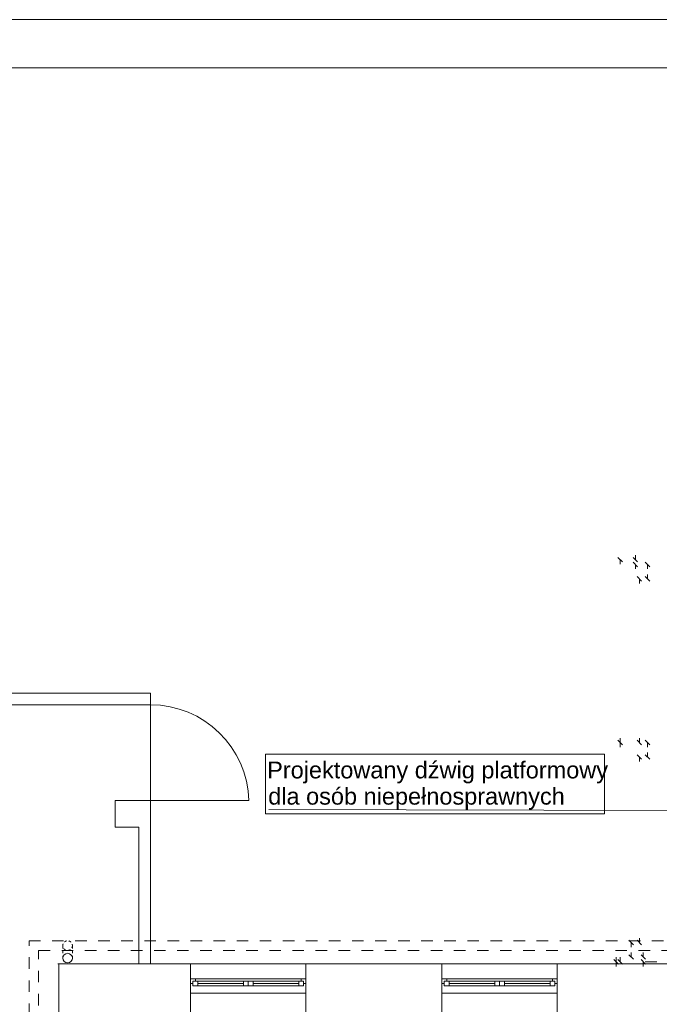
# Model space of a CAD drawing. Header units: millimetres. Extents: x 204754 to 499005, y -178579 to -103222.
# Tile 26 of 178: x 212340 to 218993, y -126861 to -116615. Entities that reach past the tile are written whole.
import ezdxf

# ---------------------------------------------------------------- set-up
doc = ezdxf.new("R2010")
doc.units = ezdxf.units.MM
doc.header["$MEASUREMENT"] = 0
doc.linetypes.add('2', pattern=[50, 25, -25])
doc.linetypes.add('Przerywana', pattern=[240, 120, -120])
doc.layers.get('0').update_dxf_attribs({"color": 252, "lineweight": 5})
for name, color, linetype, lineweight in [('830-G Teksty Etykiety_Nr_pióra__41', 252, 'Continuous', 5), ('830-G Teksty Etykiety_Nr_pióra__64', 252, 'Continuous', 5), ('Nowe_! Tabelka_Nr_pióra__19', 252, 'Continuous', 5), ('Nowe_! Tabelka_Nr_pióra__7', 252, 'Continuous', 5), ('Nowe_220-A Ściany_Nr_pióra__112', 252, 'Continuous', 5), ('Nowe_820-G Rysunki Obrazki_Nr_pióra__103', 252, 'Continuous', 5), ('Nowe_Nowe_220(1)-A Ściany zewnętrzne_Nr_pióra__103', 252, 'Continuous', 5), ('Nowe_Nowe_220(1)-A Ściany zewnętrzne_Nr_pióra__3', 252, 'Continuous', 5), ('Nowe_Nowe_220(1)-A Ściany zewnętrzne_Nr_pióra__57', 252, 'Continuous', 5), ('Nowe_Okna ARCHICADa_Nr_pióra__112', 252, 'Continuous', 5), ('Nowe_Okna ARCHICADa_Nr_pióra__23', 252, 'Continuous', 5), ('Nowe_Okna ARCHICADa_Nr_pióra__3', 252, 'Continuous', 5)]:
    doc.layers.add(name, color=color, linetype=linetype, lineweight=lineweight)
doc.styles.add('GENERATED_STYLE_1', font='arial.ttf')

# ---------------------------------------------------------------- blocks, each defined once
blk = doc.blocks.new('podkład 20251118')
at = {"color": 252, "linetype": 'Continuous', "lineweight": 5}
for p, q in [((218610, -122258), (218563, -122210)), ((218720, -122210), (218768, -122258)), ((218744, -122234), (218744, -122186)), ((218586, -122234), (218586, -122281)), ((218768, -122308), (218720, -122260)), ((218744, -122284), (218744, -122331)), ((218894, -122308), (218846, -122260)), ((218870, -122284), (218870, -122331)), ((218809, -122458), (218762, -122410)), ((218846, -122410), (218894, -122458)), ((218870, -122434), (218870, -122387)), ((218786, -122434), (218786, -122482)), ((218610, -124161), (218563, -124114)), ((218563, -124114), (218610, -124161)), ((218586, -124138), (218586, -124090)), ((218586, -124138), (218586, -124185)), ((218762, -124114), (218809, -124161)), ((218786, -124138), (218786, -124090)), ((218894, -124161), (218846, -124114)), ((218870, -124138), (218870, -124185)), ((218809, -124311), (218762, -124264)), ((218846, -124264), (218894, -124311)), ((218870, -124288), (218870, -124240)), ((218786, -124288), (218786, -124335)), ((218725, -126242), (218678, -126195)), ((218702, -126218), (218702, -126266)), ((218762, -126195), (218809, -126242)), ((218786, -126218), (218786, -126171)), ((218702, -126368), (218702, -126321)), ((218827, -126368), (218827, -126321)), ((218569, -126442), (218522, -126395)), ((218522, -126395), (218569, -126442)), ((218569, -126442), (218522, -126395)), ((218522, -126395), (218569, -126442)), ((218546, -126418), (218546, -126371)), ((218546, -126418), (218546, -126371)), ((218546, -126418), (218546, -126466)), ((218546, -126418), (218546, -126466)), ((218563, -126395), (218610, -126442)), ((218586, -126418), (218586, -126371)), ((218678, -126345), (218725, -126392)), ((218804, -126345), (218851, -126392)), ((218851, -126442), (218804, -126395)), ((218827, -126418), (218827, -126466))]:
    blk.add_line(p, q, dxfattribs=at)
at = {"color": 252, "lineweight": 5}
for p, q in [((214897, -124258), (218422, -124258)), ((214897, -124880), (214897, -124258)), ((218422, -124258), (218422, -124880)), ((218422, -124880), (214897, -124880))]:
    blk.add_line(p, q, dxfattribs=at)
at = {"layer": '830-G Teksty Etykiety_Nr_pióra__64', "color": 252, "linetype": 'Continuous', "lineweight": 5}
blk.add_line((219438, -124844), (214933, -124835), dxfattribs=at)
at = {"layer": 'Nowe_! Tabelka_Nr_pióra__19', "color": 252, "linetype": 'Continuous', "lineweight": 5}
blk.add_line((246754, -116615), (204754, -116615), dxfattribs=at)
at = {"layer": 'Nowe_! Tabelka_Nr_pióra__7', "color": 252, "linetype": 'Continuous', "lineweight": 5}
blk.add_line((246254, -117115), (206754, -117115), dxfattribs=at)
at = {"layer": 'Nowe_220-A Ściany_Nr_pióra__112', "color": 252, "linetype": 'Continuous', "lineweight": 5}
for p, q in [((214117, -126645), (214117, -126595)), ((215317, -126645), (215317, -126595)), ((216732, -126645), (216732, -126595)), ((217932, -126645), (217932, -126595)), ((214117, -126745), (214117, -126645)), ((215317, -126745), (215317, -126645)), ((216732, -126745), (216732, -126645)), ((217932, -126745), (217932, -126645))]:
    blk.add_line(p, q, dxfattribs=at)
at = {"layer": 'Nowe_820-G Rysunki Obrazki_Nr_pióra__103', "color": 252, "linetype": 'Przerywana', "lineweight": 5}
blk.add_line((218847, -126418), (218967, -126418), dxfattribs=at)
at = {"layer": 'Nowe_Nowe_220(1)-A Ściany zewnętrzne_Nr_pióra__103', "color": 252, "linetype": 'Przerywana', "lineweight": 5}
for p, q in [((212437, -139692), (212437, -126200)), ((212437, -126200), (220862, -126200)), ((212537, -139592), (212537, -126300)), ((212537, -126300), (220962, -126300))]:
    blk.add_line(p, q, dxfattribs=at)
at = {"layer": 'Nowe_Nowe_220(1)-A Ściany zewnętrzne_Nr_pióra__103', "color": 252, "linetype": '2', "lineweight": 5}
for p, q in [((212788, -126380), (212788, -126250)), ((212888, -126380), (212888, -126250))]:
    blk.add_line(p, q, dxfattribs=at)
blk.add_circle((212838, -126250), 50, dxfattribs=at)
at = {"layer": 'Nowe_Nowe_220(1)-A Ściany zewnętrzne_Nr_pióra__3', "color": 252, "linetype": 'Continuous', "lineweight": 5}
blk.add_circle((212838, -126380), 50, dxfattribs=at)
at = {"layer": 'Nowe_Nowe_220(1)-A Ściany zewnętrzne_Nr_pióra__57', "color": 252, "linetype": 'Continuous', "lineweight": 5}
for p, q in [((213701, -123623), (210665, -123623)), ((213701, -123623), (213701, -126438)), ((213701, -123743), (210785, -123743)), ((213333, -125016), (213333, -124740)), ((213333, -124740), (213701, -124740)), ((213701, -124740), (214723, -124740)), ((213579, -125016), (213333, -125016)), ((213579, -126438), (213579, -125016)), ((212738, -126438), (221147, -126438)), ((212747, -139442), (212747, -126438)), ((214117, -126438), (214117, -127038)), ((215317, -126438), (215317, -127038)), ((216732, -126438), (216732, -127038)), ((217932, -126438), (217932, -127038))]:
    blk.add_line(p, q, dxfattribs=at)
blk.add_arc((213701, -124766), 1022, 1.4258, 90, dxfattribs=at)
at = {"layer": 'Nowe_Okna ARCHICADa_Nr_pióra__112', "color": 252, "linetype": 'Continuous', "lineweight": 5}
for p, q in [((214117, -126645), (214117, -126595)), ((214117, -126645), (214117, -126595)), ((215317, -126645), (215317, -126595)), ((215317, -126645), (215317, -126595)), ((216732, -126645), (216732, -126595)), ((216732, -126645), (216732, -126595)), ((217932, -126645), (217932, -126595)), ((217932, -126645), (217932, -126595)), ((214117, -126745), (214117, -126645)), ((215317, -126745), (215317, -126645)), ((216732, -126745), (216732, -126645)), ((217932, -126745), (217932, -126645))]:
    blk.add_line(p, q, dxfattribs=at)
at = {"layer": 'Nowe_Okna ARCHICADa_Nr_pióra__23', "color": 252, "linetype": 'Continuous', "lineweight": 5}
for p, q in [((214167, -126595), (214117, -126595)), ((214142, -126645), (214142, -126620)), ((214142, -126620), (214167, -126620)), ((214192, -126620), (214142, -126620)), ((214142, -126620), (214142, -126670)), ((214167, -126620), (214167, -126595)), ((214192, -126670), (214192, -126620)), ((214667, -126620), (214192, -126620)), ((214717, -126620), (214667, -126620)), ((214667, -126620), (214667, -126670)), ((214717, -126670), (214717, -126620)), ((214767, -126620), (214717, -126620)), ((214717, -126620), (214717, -126670)), ((214767, -126670), (214767, -126620)), ((215242, -126620), (214767, -126620)), ((215292, -126620), (215242, -126620)), ((215242, -126620), (215242, -126670)), ((215317, -126595), (215267, -126595)), ((215267, -126595), (215267, -126620)), ((215267, -126620), (215292, -126620)), ((215292, -126620), (215292, -126645)), ((215292, -126670), (215292, -126620)), ((216782, -126595), (216732, -126595)), ((216757, -126645), (216757, -126620)), ((216757, -126620), (216782, -126620)), ((216807, -126620), (216757, -126620)), ((216757, -126620), (216757, -126670)), ((216782, -126620), (216782, -126595)), ((216807, -126670), (216807, -126620)), ((217282, -126620), (216807, -126620)), ((217332, -126620), (217282, -126620)), ((217282, -126620), (217282, -126670)), ((217332, -126670), (217332, -126620)), ((217382, -126620), (217332, -126620)), ((217332, -126620), (217332, -126670)), ((217382, -126670), (217382, -126620)), ((217857, -126620), (217382, -126620)), ((217907, -126620), (217857, -126620)), ((217857, -126620), (217857, -126670)), ((217932, -126595), (217882, -126595)), ((217882, -126595), (217882, -126620)), ((217882, -126620), (217907, -126620)), ((217907, -126620), (217907, -126645)), ((217907, -126670), (217907, -126620)), ((214117, -126645), (214142, -126645)), ((214142, -126670), (214192, -126670)), ((214192, -126645), (214667, -126645)), ((214192, -126670), (214667, -126670)), ((214667, -126670), (214717, -126670)), ((214717, -126670), (214767, -126670)), ((214767, -126645), (215242, -126645)), ((214767, -126670), (215242, -126670)), ((215242, -126670), (215292, -126670)), ((215292, -126645), (215317, -126645)), ((216732, -126645), (216757, -126645)), ((216757, -126670), (216807, -126670)), ((216807, -126645), (217282, -126645)), ((216807, -126670), (217282, -126670)), ((217282, -126670), (217332, -126670)), ((217332, -126670), (217382, -126670)), ((217382, -126645), (217857, -126645)), ((217382, -126670), (217857, -126670)), ((217857, -126670), (217907, -126670)), ((217907, -126645), (217932, -126645))]:
    blk.add_line(p, q, dxfattribs=at)
at = {"layer": 'Nowe_Okna ARCHICADa_Nr_pióra__3', "color": 252, "linetype": 'Continuous', "lineweight": 5}
for p, q in [((214117, -126595), (215317, -126595)), ((214717, -126595), (214167, -126595)), ((215267, -126595), (214717, -126595)), ((216732, -126595), (217932, -126595)), ((217332, -126595), (216782, -126595)), ((217882, -126595), (217332, -126595)), ((214192, -126670), (214667, -126670)), ((214767, -126670), (215242, -126670)), ((216807, -126670), (217282, -126670)), ((217382, -126670), (217857, -126670)), ((214117, -126745), (215317, -126745)), ((216732, -126745), (217932, -126745))]:
    blk.add_line(p, q, dxfattribs=at)
at = {"layer": '830-G Teksty Etykiety_Nr_pióra__41', "color": 252, "lineweight": 5, "style": 'GENERATED_STYLE_1'}
for s, p in [('Projektowany dźwig platformowy', (214914, -124510)), ('dla osób niepełnosprawnych', (214925, -124783))]:
    blk.add_text(s, height=175, dxfattribs=at).set_placement(p)

msp = doc.modelspace()

# ---------------------------------------------------------------- block references
msp.add_blockref('podkład 20251118', (0, 0))

doc.saveas('drawing.dxf')
